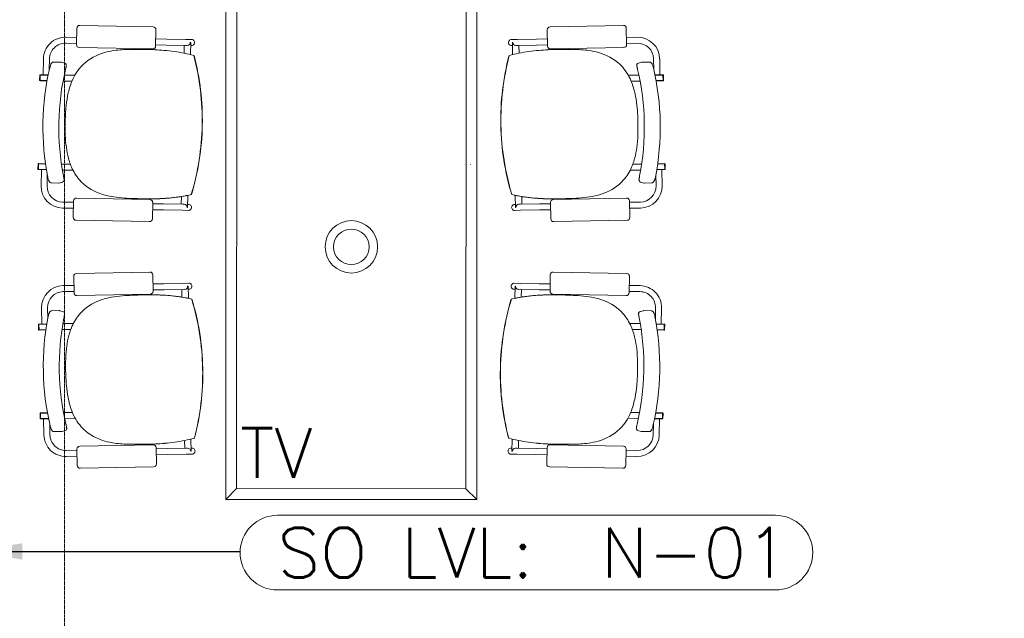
# Model space of a CAD drawing. Header units: millimetres. Extents: x 99250 to 122845, y -19292 to 18303.
# Tile 13 of 99: x 101782 to 104748, y 8036 to 9840. Entities that reach past the tile are written whole.
import ezdxf
from ezdxf.enums import TextEntityAlignment as Align

# ---------------------------------------------------------------- set-up
doc = ezdxf.new("R2010")
doc.units = ezdxf.units.MM
doc.header["$MEASUREMENT"] = 0
doc.linetypes.add('HIDDENX2', pattern=[0.75, 0.5, -0.25])
doc.layers.get('0').update_dxf_attribs({"lineweight": 5})
doc.layers.add('ELEC-SO-LVL-TAG', color=7, linetype='Continuous')
doc.layers.add('IRISH HOUSE_HYD AIRPORT_DRAINAGE LAYOUT 1$0$GREY SCALE', color=8, linetype='Continuous')
for name, color, linetype, lineweight in [('IRISH HOUSE_HYD AIRPORT_DRAINAGE LAYOUT 1$0$GREYSCALE', 8, 'Continuous', 0), ('M-MEP-ELFA-CABLE', 1, 'HIDDENX2', 20), ('M-MEP-ELLG-TEXT', 7, 'Continuous', 20), ('M-MEP-ELPR-EQUIP', 6, 'Continuous', 20)]:
    doc.layers.add(name, color=color, linetype=linetype, lineweight=lineweight)
doc.styles.add('Oswald Light', font='txt')
doc.styles.add('ROMANS-100', font='romans.shx')
doc.styles.get("Standard").update_dxf_attribs({"font": 'romans.shx'})
doc.dimstyles.new('MDS-50', dxfattribs={"dimtxt": 100, "dimasz": 100, "dimexe": 50, "dimexo": 50, "dimgap": 25, "dimtad": 1, "dimdec": 0, "dimtxsty": 'Oswald Light', "dimcen": 0, "dimdle": 1.5875, "dimazin": 0, "dimtfac": 1, "dimtdec": 0, "dimtix": 1, "dimtmove": 0, "dimatfit": 0, "dimfxl": 0, "dimfrac": 2, "dimtolj": 1, "dimarcsym": 0})

# ---------------------------------------------------------------- blocks, each defined once
blk = doc.blocks.new('IRISH HOUSE_HYD AIRPORT_DRAINAGE LAYOUT 1$0$FLOOR PLAN')
at = {"layer": 'IRISH HOUSE_HYD AIRPORT_DRAINAGE LAYOUT 1$0$GREYSCALE', "color": 8, "lineweight": 0, "ltscale": 3}
for p, q in [((2402.4, 8394.3), (2402.4, 9916.9)), ((3159.3, 9916.9), (3159.3, 8394.3)), ((2434.5, 8427.7), (2435.9, 9884.8)), ((3127.2, 9883.5), (3125.9, 8426.4)), ((3125.9, 8426.4), (2434.5, 8427.7)), ((3159.3, 8394.3), (2402.4, 8394.3))]:
    blk.add_line(p, q, dxfattribs=at)
at = {"layer": 'IRISH HOUSE_HYD AIRPORT_DRAINAGE LAYOUT 1$0$GREYSCALE', "color": 8, "lineweight": 0}
for p, q in [((2183.7, 9818.5), (1962.7, 9822.7)), ((3379.4, 9818.5), (3600.5, 9822.7)), ((1954, 9814.3), (1953, 9764.7)), ((2191.2, 9760.2), (2192.1, 9809.8)), ((3371.9, 9760.2), (3371, 9809.8)), ((3609.2, 9814.3), (3610.1, 9764.7)), ((1920.5, 9769.1), (1953.1, 9768.5)), ((1920.8, 9787.3), (1953.4, 9786.7)), ((2191.2, 9764.1), (2224.4, 9763.4)), ((2191.6, 9782.2), (2224.7, 9781.6)), ((2281.5, 9762.4), (2224.4, 9763.4)), ((2281.8, 9780.5), (2224.7, 9781.6)), ((2277.4, 9762.4), (2277, 9739.2)), ((2281.5, 9762.4), (2286.4, 9762.3)), ((2281.8, 9780.5), (2299.8, 9780.2)), ((2295.7, 9771.2), (2295.7, 9771.2)), ((2297.1, 9771.1), (2295.7, 9771.2)), ((2297.1, 9771), (2296.4, 9734.8)), ((2297, 9762.1), (2299.5, 9762)), ((2297.1, 9771), (2297.1, 9771)), ((3281.3, 9780.5), (3263.3, 9780.2)), ((3266.2, 9762.1), (3263.6, 9762)), ((3266, 9771.1), (3267.4, 9771.2)), ((3266, 9771), (3266.7, 9734.8)), ((3266, 9771), (3266, 9771)), ((3267.4, 9771.2), (3267.4, 9771.2)), ((3281.6, 9762.4), (3276.7, 9762.3)), ((3281.3, 9780.5), (3338.4, 9781.6)), ((3281.6, 9762.4), (3338.7, 9763.4)), ((3285.7, 9762.4), (3286.1, 9739.2)), ((3371.5, 9782.2), (3338.4, 9781.6)), ((3371.9, 9764.1), (3338.7, 9763.4)), ((3642.3, 9787.3), (3609.7, 9786.7)), ((3642.6, 9769.1), (3610, 9768.5)), ((1961.4, 9756), (2182.5, 9751.8)), ((2306.7, 9731.9), (2306.7, 9731.9)), ((2307.1, 9731.9), (2307.1, 9731.9)), ((3256, 9731.9), (3256, 9731.9)), ((3256.4, 9731.9), (3256.4, 9731.9)), ((3601.7, 9756), (3380.6, 9751.8)), ((1852.5, 9674), (1853.4, 9722.3)), ((1870.9, 9688.9), (1871.5, 9721.9)), ((1906.2, 9712), (1884.2, 9712.4)), ((1906.2, 9712), (1906.2, 9712)), ((1907.9, 9711.7), (1917.5, 9709.1)), ((3655.2, 9711.7), (3645.6, 9709.1)), ((3656.9, 9712), (3678.9, 9712.4)), ((3656.9, 9712), (3656.9, 9712)), ((3692.2, 9688.9), (3691.6, 9721.9)), ((3710.6, 9674), (3709.7, 9722.3)), ((1842.1, 9673), (1841.8, 9657.3)), ((1843.3, 9673), (1843, 9657.3)), ((1867.6, 9673.8), (1843.3, 9674.2)), ((1843.6, 9673), (1843.3, 9657.2)), ((1867.4, 9672.6), (1843.3, 9673)), ((1843.6, 9673), (1867.4, 9672.6)), ((1916, 9672.8), (1947.7, 9672.3)), ((1919.8, 9689.7), (1919.8, 9689.7)), ((3647.1, 9672.8), (3615.4, 9672.3)), ((3643.4, 9689.7), (3643.4, 9689.7)), ((3695.5, 9673.8), (3719.8, 9674.2)), ((3719.5, 9673), (3695.7, 9672.6)), ((3695.7, 9672.6), (3719.8, 9673)), ((3719.5, 9673), (3719.8, 9657.2)), ((3719.8, 9673), (3720.1, 9657.3)), ((3721, 9673), (3721.3, 9657.3)), ((1843, 9657.2), (1843.3, 9657.2)), ((1843, 9656.1), (1864.2, 9655.7)), ((1843.3, 9657.2), (1864.4, 9656.8)), ((1939.1, 9654.3), (1912.4, 9654.8)), ((3624, 9654.3), (3650.7, 9654.8)), ((3719.8, 9657.2), (3698.7, 9656.8)), ((3720.1, 9656.1), (3699, 9655.7)), ((3720.1, 9657.2), (3719.8, 9657.2)), ((2331.6, 9522), (2331.5, 9522)), ((2331.5, 9522), (2331.6, 9522)), ((2331.5, 9522), (2331.5, 9522)), ((2331.6, 9522), (2332, 9522)), ((2331.6, 9522), (2332, 9522)), ((2331.6, 9522), (2331.6, 9522)), ((2332, 9522), (2332, 9522)), ((3231.5, 9522), (3231.1, 9522)), ((3231.1, 9522), (3231.1, 9522)), ((3231.5, 9522), (3231.1, 9522)), ((3231.5, 9522), (3231.6, 9522)), ((3231.6, 9522), (3231.5, 9522)), ((3231.5, 9522), (3231.5, 9522)), ((3231.6, 9522), (3231.6, 9522)), ((1837.1, 9405.2), (1836.8, 9389.5)), ((1838.3, 9405.2), (1838, 9389.4)), ((1859.4, 9406), (1838.3, 9406.4)), ((1838.6, 9405.2), (1838.3, 9389.4)), ((1859.6, 9404.8), (1838.3, 9405.2)), ((1838.6, 9405.2), (1859.6, 9404.8)), ((1907.7, 9405.1), (1934.3, 9404.6)), ((3121.4, 9403.4), (3121.7, 9403.4)), ((3139.2, 9403.8), (3139.6, 9403.8)), ((3655.4, 9405.1), (3628.8, 9404.6)), ((3724.5, 9405.2), (3703.5, 9404.8)), ((3703.5, 9404.8), (3724.8, 9405.2)), ((3703.7, 9406), (3724.8, 9406.4)), ((3724.5, 9405.2), (3724.8, 9389.4)), ((3724.8, 9405.2), (3725.1, 9389.4)), ((3726, 9405.2), (3726.3, 9389.5)), ((1838, 9389.4), (1838.3, 9389.4)), ((1838, 9388.2), (1862.2, 9387.8)), ((1838.3, 9389.4), (1862, 9389)), ((1847.1, 9388.1), (1846.2, 9339.8)), ((1942.3, 9386.3), (1910.6, 9386.9)), ((3620.8, 9386.3), (3652.5, 9386.9)), ((3725.1, 9388.2), (3700.9, 9387.8)), ((3724.8, 9389.4), (3701.1, 9389)), ((3716, 9388.1), (3716.9, 9339.8)), ((3725.1, 9389.4), (3724.8, 9389.4)), ((1865, 9372.1), (1864.4, 9339.5)), ((1866.2, 9365.8), (1866.2, 9365.8)), ((1877.4, 9348.1), (1899.4, 9347.7)), ((1910.8, 9350.2), (1901.1, 9347.9)), ((1901.1, 9347.9), (1901.1, 9347.9)), ((3652.3, 9350.2), (3662, 9347.9)), ((3662, 9347.9), (3662, 9347.9)), ((3685.7, 9348.1), (3663.7, 9347.7)), ((3696.9, 9365.8), (3696.9, 9365.8)), ((3698.1, 9372.1), (3698.8, 9339.5)), ((1911.5, 9290.5), (1944.1, 9289.9)), ((1944.2, 9294), (1943.3, 9244.4)), ((2174, 9298.2), (1952.9, 9302.4)), ((2181.4, 9239.9), (2182.4, 9289.5)), ((2182.3, 9285.4), (2215.4, 9284.8)), ((2272.5, 9283.7), (2215.4, 9284.8)), ((2268.9, 9307.1), (2268.5, 9283.8)), ((2288.5, 9310.8), (2287.8, 9274.5)), ((3274.6, 9310.8), (3275.3, 9274.5)), ((3290.6, 9283.7), (3347.7, 9284.8)), ((3294.2, 9307.1), (3294.7, 9283.8)), ((3380.8, 9285.4), (3347.7, 9284.8)), ((3381.7, 9239.9), (3380.8, 9289.5)), ((3389.1, 9298.2), (3610.2, 9302.4)), ((3618.9, 9294), (3619.8, 9244.4)), ((3651.6, 9290.5), (3619, 9289.9)), ((1911.2, 9272.4), (1943.8, 9271.8)), ((2181.9, 9267.3), (2215.1, 9266.7)), ((2272.2, 9265.6), (2215.1, 9266.7)), ((2272.2, 9265.6), (2290.2, 9265.3)), ((2272.5, 9283.7), (2277.5, 9283.7)), ((2284.6, 9280), (2284.6, 9280)), ((2286.4, 9274.4), (2287.8, 9274.4)), ((2287.8, 9274.4), (2287.8, 9274.4)), ((2288, 9283.5), (2290.5, 9283.4)), ((3275.1, 9283.5), (3272.6, 9283.4)), ((3290.9, 9265.6), (3273, 9265.3)), ((3275.3, 9274.4), (3275.3, 9274.4)), ((3276.7, 9274.4), (3275.3, 9274.4)), ((3278.6, 9280), (3278.6, 9280)), ((3290.6, 9283.7), (3285.7, 9283.7)), ((3290.9, 9265.6), (3348, 9266.7)), ((3381.2, 9267.3), (3348, 9266.7)), ((3651.9, 9272.4), (3619.3, 9271.8)), ((1951.7, 9235.7), (2172.7, 9231.6)), ((3611.5, 9235.7), (3390.4, 9231.6)), ((1953, 9075.5), (2174.1, 9079.7)), ((3610.1, 9075.5), (3389, 9079.7)), ((1945.6, 9017.2), (1944.6, 9066.8)), ((2182.8, 9071.3), (2183.7, 9021.7)), ((3380.3, 9071.3), (3379.4, 9021.7)), ((3617.5, 9017.2), (3618.5, 9066.8)), ((1912.6, 9038.9), (1945.2, 9039.5)), ((1912.9, 9020.7), (1945.5, 9021.3)), ((2183.3, 9043.9), (2216.4, 9044.6)), ((2183.6, 9025.8), (2216.8, 9026.4)), ((2273.6, 9045.6), (2216.4, 9044.6)), ((2273.9, 9027.5), (2216.8, 9026.4)), ((2270.3, 9004.2), (2269.8, 9027.4)), ((2273.6, 9045.6), (2291.5, 9046)), ((2273.9, 9027.5), (2278.8, 9027.6)), ((2285.9, 9031.2), (2285.9, 9031.2)), ((2287.8, 9036.8), (2289.2, 9036.8)), ((2289.2, 9036.8), (2289.2, 9036.8)), ((2289.9, 9000.5), (2289.2, 9036.7)), ((2289.4, 9027.8), (2291.9, 9027.8)), ((3273.8, 9027.8), (3271.3, 9027.8)), ((3289.6, 9045.6), (3271.6, 9046)), ((3273.2, 9000.5), (3273.9, 9036.7)), ((3273.9, 9036.8), (3273.9, 9036.8)), ((3275.3, 9036.8), (3273.9, 9036.8)), ((3277.2, 9031.2), (3277.2, 9031.2)), ((3289.2, 9027.5), (3284.3, 9027.6)), ((3289.2, 9027.5), (3346.3, 9026.4)), ((3289.6, 9045.6), (3346.7, 9044.6)), ((3292.9, 9004.2), (3293.3, 9027.4)), ((3379.5, 9025.8), (3346.3, 9026.4)), ((3379.8, 9043.9), (3346.7, 9044.6)), ((3650.2, 9020.7), (3617.6, 9021.3)), ((3650.5, 9038.9), (3618, 9039.5)), ((2175.3, 9013), (1954.3, 9008.8)), ((3387.8, 9013), (3608.8, 9008.8)), ((1848.5, 8923.1), (1847.6, 8971.4)), ((1866.3, 8939.1), (1865.7, 8971.7)), ((1878.8, 8963.1), (1900.8, 8963.5)), ((1902.4, 8963.3), (1902.4, 8963.3)), ((1912.2, 8961), (1902.4, 8963.3)), ((3651, 8961), (3660.7, 8963.3)), ((3660.7, 8963.3), (3660.7, 8963.3)), ((3684.3, 8963.1), (3662.3, 8963.5)), ((3696.8, 8939.1), (3697.4, 8971.7)), ((3714.6, 8923.1), (3715.5, 8971.4)), ((1867.5, 8945.4), (1867.5, 8945.4)), ((3695.6, 8945.4), (3695.6, 8945.4)), ((1838.5, 8906), (1838.2, 8921.7)), ((1839.4, 8923), (1863.6, 8923.4)), ((1839.7, 8906), (1839.4, 8921.8)), ((1839.4, 8921.8), (1839.7, 8921.8)), ((1839.7, 8921.8), (1863.4, 8922.2)), ((1840, 8906), (1839.7, 8921.8)), ((1860.9, 8906.4), (1839.7, 8906)), ((1860.8, 8905.2), (1839.7, 8904.8)), ((1840, 8906), (1860.9, 8906.4)), ((1909.1, 8906.1), (1935.7, 8906.6)), ((1943.7, 8924.9), (1911.9, 8924.3)), ((3619.4, 8924.9), (3651.2, 8924.3)), ((3654.1, 8906.1), (3627.4, 8906.6)), ((3723.8, 8923), (3699.5, 8923.4)), ((3723.4, 8921.8), (3699.7, 8922.2)), ((3723.1, 8906), (3702.2, 8906.4)), ((3702.2, 8906.4), (3723.4, 8906)), ((3702.3, 8905.2), (3723.4, 8904.8)), ((3723.1, 8906), (3723.4, 8921.8)), ((3723.7, 8921.8), (3723.4, 8921.8)), ((3723.5, 8906), (3723.8, 8921.8)), ((3724.6, 8906), (3724.9, 8921.7)), ((2332.9, 8789.2), (2332.8, 8789.2)), ((2332.8, 8789.2), (2332.9, 8789.2)), ((2332.8, 8789.2), (2332.8, 8789.2)), ((2332.9, 8789.2), (2333.4, 8789.2)), ((2332.9, 8789.2), (2333.4, 8789.2)), ((2332.9, 8789.2), (2332.9, 8789.2)), ((2333.4, 8789.2), (2333.4, 8789.2)), ((3230.2, 8789.2), (3229.7, 8789.2)), ((3229.7, 8789.2), (3229.7, 8789.2)), ((3230.2, 8789.2), (3229.7, 8789.2)), ((3230.2, 8789.2), (3230.3, 8789.2)), ((3230.3, 8789.2), (3230.2, 8789.2)), ((3230.2, 8789.2), (3230.2, 8789.2)), ((3230.3, 8789.2), (3230.3, 8789.2)), ((1843.5, 8638.2), (1843.2, 8653.9)), ((1844.4, 8655.2), (1865.5, 8655.6)), ((1844.7, 8638.2), (1844.4, 8654)), ((1844.4, 8654), (1844.7, 8654)), ((1844.7, 8654), (1865.7, 8654.4)), ((1845, 8638.2), (1844.7, 8654)), ((1868.8, 8638.6), (1844.7, 8638.2)), ((1869, 8637.5), (1844.7, 8637)), ((1845, 8638.2), (1868.8, 8638.6)), ((1853.8, 8637.2), (1854.7, 8588.9)), ((1940.4, 8657), (1913.8, 8656.5)), ((1917.4, 8638.4), (1949.1, 8639)), ((3645.7, 8638.4), (3614, 8639)), ((3622.7, 8657), (3649.3, 8656.5)), ((3694.1, 8637.5), (3718.4, 8637)), ((3718.1, 8638.2), (3694.3, 8638.6)), ((3694.3, 8638.6), (3718.4, 8638.2)), ((3718.4, 8654), (3697.4, 8654.4)), ((3718.7, 8655.2), (3697.6, 8655.6)), ((3709.3, 8637.2), (3708.4, 8588.9)), ((3718.1, 8638.2), (3718.4, 8654)), ((3718.4, 8638.2), (3718.7, 8654)), ((3718.7, 8654), (3718.4, 8654)), ((3719.6, 8638.2), (3719.9, 8653.9)), ((1872.3, 8622.3), (1872.9, 8589.3)), ((1909.3, 8599.5), (1918.9, 8602.2)), ((1921.1, 8621.5), (1921.1, 8621.5)), ((3642, 8621.5), (3642, 8621.5)), ((3653.9, 8599.5), (3644.2, 8602.2)), ((3690.8, 8622.3), (3690.2, 8589.3)), ((1907.6, 8599.2), (1885.6, 8598.8)), ((1907.6, 8599.2), (1907.6, 8599.2)), ((2278.8, 8548.8), (2278.4, 8572)), ((2298.5, 8540.2), (2297.8, 8576.4)), ((2308, 8579.3), (2308, 8579.3)), ((2308.5, 8579.3), (2308.5, 8579.3)), ((3254.7, 8579.3), (3254.7, 8579.3)), ((3255.1, 8579.3), (3255.1, 8579.3)), ((3264.6, 8540.2), (3265.3, 8576.4)), ((3284.3, 8548.8), (3284.8, 8572)), ((3655.5, 8599.2), (3655.5, 8599.2)), ((3655.5, 8599.2), (3677.5, 8598.8)), ((1921.9, 8542.1), (1954.5, 8542.7)), ((1955.3, 8496.9), (1954.4, 8546.5)), ((1962.8, 8555.2), (2183.8, 8559.4)), ((2192.5, 8551), (2193.5, 8501.4)), ((2192.6, 8547.2), (2225.7, 8547.8)), ((2282.9, 8548.9), (2225.7, 8547.8)), ((2282.9, 8548.9), (2287.8, 8549)), ((2298.3, 8549.1), (2300.8, 8549.2)), ((3264.8, 8549.1), (3262.3, 8549.2)), ((3280.2, 8548.9), (3275.3, 8549)), ((3280.2, 8548.9), (3337.4, 8547.8)), ((3370.5, 8547.2), (3337.4, 8547.8)), ((3370.6, 8551), (3369.6, 8501.4)), ((3600.3, 8555.2), (3379.3, 8559.4)), ((3607.8, 8496.9), (3608.7, 8546.5)), ((3641.2, 8542.1), (3608.6, 8542.7)), ((1922.2, 8523.9), (1954.8, 8524.6)), ((2193, 8529), (2226.1, 8529.6)), ((2283.2, 8530.7), (2226.1, 8529.6)), ((2283.2, 8530.7), (2301.2, 8531)), ((2298.5, 8540.1), (2297.1, 8540)), ((2297.1, 8540), (2297.1, 8540)), ((2298.5, 8540.2), (2298.5, 8540.2)), ((3279.9, 8530.7), (3261.9, 8531)), ((3264.6, 8540.2), (3264.6, 8540.2)), ((3264.6, 8540.1), (3266, 8540)), ((3266, 8540), (3266, 8540)), ((3279.9, 8530.7), (3337, 8529.6)), ((3370.2, 8529), (3337, 8529.6)), ((3640.9, 8523.9), (3608.3, 8524.6)), ((2185.1, 8492.7), (1964, 8488.6)), ((3378, 8492.7), (3599.1, 8488.6)), ((2402.4, 8394.3), (2434.5, 8427.7)), ((3159.3, 8394.3), (3125.9, 8426.4))]:
    blk.add_line(p, q, dxfattribs=at)
for radius in [78.9, 53.5]:
    blk.add_circle((2780.9, 9155.6), radius, dxfattribs=at)
for centre, radius, start, end in [((1919.6, 9721), 66.2, 88.9265, 178.9265), ((1919.6, 9721), 48.1, 88.9265, 178.9265), ((2286.4, 9771.5), 9.3, 320.9874, 357.9711), ((2287.6, 9771.2), 9.56, 358.9475, 359.7303), ((3275.5, 9771.2), 9.56, 180.2697, 181.0525), ((3276.7, 9771.5), 9.3, 182.0289, 219.0126), ((3643.5, 9721), 66.2, 1.0735, 91.0735), ((3643.5, 9721), 48.1, 1.0735, 91.0735), ((2076.7, 9595), 151.1, 108.1843, 137.222), ((2091.1, 9552.8), 195.7, 99.2671, 108.338), ((2105.4, 9469.5), 280.2, 94.3147, 99.3977), ((2118.2, 9312.9), 437.4, 91.6736, 94.4417), ((2131, 8912.5), 837.9, 90.1534, 91.7475), ((2135.4, 8120.4), 1630, 89.0925, 90.2359), ((2148.1, 8910.1), 840.3, 85.3044, 89.1073), ((2174.3, 9226.1), 523.2, 78.6185, 85.3302), ((2191.2, 9318.7), 429, 74.3859, 78.3839), ((1556.3, 9536.6), 775.4, 358.9261, 14.5947), ((1557.2, 9536.5), 774.9, 358.9265, 14.6045), ((4005.9, 9536.5), 774.9, 165.3955, 181.0735), ((4006.8, 9536.6), 775.4, 165.4053, 181.0739), ((3371.9, 9318.7), 429, 101.6161, 105.6141), ((3388.8, 9226.1), 523.2, 94.6698, 101.3815), ((3415, 8910.1), 840.3, 90.8927, 94.6956), ((3427.7, 8120.4), 1630, 89.7641, 90.9075), ((3432.2, 8912.5), 837.9, 88.2525, 89.8466), ((3444.9, 9312.9), 437.4, 85.5583, 88.3264), ((3457.7, 9469.5), 280.2, 80.6023, 85.6853), ((3472, 9552.8), 195.7, 71.662, 80.7329), ((3486.4, 9595), 151.1, 42.778, 71.8157), ((1930.8, 9681.5), 60, 160.729, 166.8631), ((1915.7, 9686.8), 44, 155.9491, 160.6912), ((1902.8, 9692.5), 29.9, 152.0682, 155.8404), ((1892.1, 9698.3), 17.8, 142.723, 152.4252), ((1886.1, 9702.8), 10.2, 128.9502, 142.5963), ((1884.3, 9705), 7.45, 105.0289, 128.8658), ((1884.1, 9705.5), 6.85, 89.0641, 104.6131), ((1906.1, 9705.3), 6.68, 74.5299, 88.8862), ((1915.8, 9703.1), 6.23, 16.0111, 74.3109), ((1875.5, 9706.8), 46.9, 349.6217, 351.6847), ((1914.6, 9702.7), 7.53, 359.9191, 16.0863), ((1896.7, 9703.8), 25.5, 351.5581, 354.8684), ((1909.9, 9702.6), 12.2, 354.8025, 0.4001), ((3648.5, 9702.7), 7.53, 163.9137, 180.0809), ((3653.2, 9702.6), 12.2, 179.5999, 185.1975), ((3666.4, 9703.8), 25.5, 185.1316, 188.4419), ((3687.6, 9706.8), 46.9, 188.3153, 190.3783), ((3647.3, 9703.1), 6.23, 105.6891, 163.9889), ((3657, 9705.3), 6.68, 91.1138, 105.4701), ((3679, 9705.5), 6.85, 75.3869, 90.9359), ((3678.8, 9705), 7.45, 51.1342, 74.9711), ((3677, 9702.8), 10.2, 37.4037, 51.0498), ((3671, 9698.3), 17.8, 27.5748, 37.277), ((3660.3, 9692.5), 29.9, 24.1596, 27.9318), ((3647.4, 9686.8), 44, 19.3088, 24.0509), ((3632.3, 9681.5), 60, 13.1369, 19.271), ((1843.3, 9673), 1.21, 88.9265, 178.9265), ((2636.6, 9516.1), 784.9, 166.812, 191.041), ((2663.6, 9515.6), 764, 166.8281, 191.0249), ((1627.3, 9758.2), 300.4, 346.8112, 347.4321), ((1725.8, 9736.3), 199.5, 347.412, 348.2764), ((1816.3, 9717.6), 107.1, 348.2346, 349.6353), ((2080, 9597.2), 152, 138.6539, 159.8734), ((3483.2, 9597.2), 152, 20.1266, 41.3461), ((3746.8, 9717.6), 107.1, 190.3647, 191.7654), ((3837.3, 9736.3), 199.5, 191.7236, 192.588), ((3935.8, 9758.2), 300.4, 192.5679, 193.1888), ((2899.5, 9515.6), 764, 348.9751, 13.1719), ((2926.6, 9516.1), 784.9, 348.959, 13.188), ((3719.8, 9673), 1.21, 1.0735, 91.0735), ((1843, 9657.3), 1.21, 178.9265, 268.9265), ((2161.5, 9565.8), 239.4, 159.5209, 169.3537), ((3401.6, 9565.8), 239.4, 10.6463, 20.4791), ((3720.1, 9657.3), 1.21, 271.0735, 1.0735), ((2290, 9541), 370.3, 169.269, 174.9366), ((3273.1, 9541), 370.3, 5.0634, 10.731), ((2542.5, 9519.9), 623.7, 175.0477, 179.0922), ((3020.6, 9519.9), 623.7, 0.9078, 4.9523), ((2571.2, 9515.9), 652.5, 178.7823, 181.1843), ((1556.2, 9536.6), 775.4, 343.2584, 358.9268), ((1556.3, 9536.6), 775.4, 343.2584, 358.9268), ((1557.2, 9536.5), 774.9, 343.2485, 358.9266), ((4005.9, 9536.5), 774.9, 181.0734, 196.7515), ((4006.8, 9536.6), 775.4, 181.0732, 196.7416), ((4006.9, 9536.6), 775.4, 181.0732, 196.7416), ((2991.9, 9515.9), 652.5, 358.8157, 1.2177), ((2347.9, 9509.4), 429.2, 180.936, 186.2036), ((3215.2, 9509.4), 429.2, 353.7964, 359.064), ((2205.8, 9493.6), 286.1, 186.1307, 192.6925), ((3357.3, 9493.6), 286.1, 347.3075, 353.8693), ((1838.3, 9405.2), 1.21, 88.9265, 178.9265), ((2120.2, 9473.6), 198.3, 192.4771, 203.1261), ((3442.9, 9473.6), 198.3, 336.8739, 347.5229), ((3724.8, 9405.2), 1.21, 1.0735, 91.0735), ((1838, 9389.5), 1.21, 178.9265, 268.9265), ((2068.5, 9450.8), 141.7, 202.8722, 221.2734), ((3494.7, 9450.8), 141.7, 318.7266, 337.1278), ((3725.1, 9389.5), 1.21, 271.0735, 1.0735), ((1924.6, 9377.1), 59.5, 190.9626, 197.1543), ((1908.5, 9372.1), 42.7, 197.0808, 201.9625), ((1895.7, 9366.9), 28.8, 201.984, 205.9273), ((1888.4, 9363.3), 20.7, 205.816, 210.8836), ((1881.8, 9359.3), 13, 210.7123, 219.8212), ((1878.6, 9356.6), 8.76, 219.5197, 236.0357), ((1877.6, 9355.1), 6.97, 235.9805, 268.6378), ((1899.5, 9354.4), 6.68, 268.9603, 283.3271), ((1909.3, 9356.3), 6.28, 283.7183, 350.7242), ((1635.3, 9315.1), 283.8, 10.081, 11.0511), ((1769.4, 9339), 147.5, 8.9675, 10.0698), ((1846.8, 9351.1), 69.2, 7.0459, 9.0332), ((1881.8, 9355.5), 33.9, 4.3976, 6.9727), ((1906.9, 9356.8), 8.76, 349.9847, 358.9295), ((1899.7, 9356.9), 16, 359.1984, 4.2965), ((2074.8, 9459.9), 152.6, 222.2672, 249.5736), ((3488.3, 9459.9), 152.6, 290.4264, 317.7328), ((3681.3, 9355.5), 33.9, 173.0273, 175.6024), ((3663.4, 9356.9), 16, 175.7035, 180.8016), ((3656.2, 9356.8), 8.76, 181.0705, 190.0153), ((3653.8, 9356.3), 6.28, 189.2758, 256.2817), ((3716.3, 9351.1), 69.2, 170.9668, 172.9541), ((3793.7, 9339), 147.5, 169.9302, 171.0325), ((3927.9, 9315.1), 283.8, 168.9489, 169.919), ((3663.6, 9354.4), 6.68, 256.6729, 271.0397), ((3685.5, 9355.1), 6.97, 271.3622, 304.0195), ((3684.5, 9356.6), 8.76, 303.9643, 320.4803), ((3681.3, 9359.3), 13, 320.1788, 329.2877), ((3674.7, 9363.3), 20.7, 329.1164, 334.184), ((3667.4, 9366.9), 28.8, 334.0727, 338.016), ((3654.6, 9372.1), 42.7, 338.0375, 342.9192), ((3638.5, 9377.1), 59.5, 342.8457, 349.0374), ((1912.4, 9338.6), 66.2, 178.9265, 268.9265), ((1912.4, 9338.6), 48.1, 178.9265, 268.9265), ((2092.5, 9508.3), 204, 249.666, 260.0159), ((3470.6, 9508.3), 204, 279.9841, 290.334), ((3650.7, 9338.6), 48.1, 271.0735, 1.0735), ((3650.7, 9338.6), 66.2, 271.0735, 1.0735), ((2116.2, 9642.7), 340.6, 260.0021, 265.5244), ((2150.3, 10066.7), 765.9, 265.4613, 267.7503), ((2181.4, 10723.1), 1423, 267.534, 268.8437), ((2182.1, 10719.1), 1419.1, 267.8615, 268.3462), ((2172.6, 10316), 1015.8, 268.2255, 270.1482), ((2171.3, 10194.2), 894, 268.8101, 271.1738), ((2171.4, 10138.4), 838.3, 268.8013, 272.2228), ((2173.6, 10064.9), 764.7, 270.1211, 272.516), ((2178.5, 9917.8), 617.6, 271.0297, 275.508), ((2180.9, 9886.6), 586.2, 272.2489, 275.5185), ((2181.4, 9890), 589.7, 272.5018, 275.0017), ((2195.1, 9751.1), 450.1, 274.8032, 283.3746), ((2195.8, 9745.7), 444.6, 275.3588, 283.4013), ((2195.6, 9746.3), 445.2, 275.4343, 283.3944), ((3368, 9751.1), 450.1, 256.6254, 265.1968), ((3367.3, 9745.7), 444.6, 256.5987, 264.6412), ((3367.5, 9746.3), 445.2, 256.6056, 264.5657), ((3384.6, 9917.8), 617.6, 264.492, 268.9703), ((3382.2, 9886.6), 586.2, 264.4815, 267.7511), ((3381.7, 9890), 589.7, 264.9983, 267.4982), ((3389.5, 10064.9), 764.7, 267.484, 269.8789), ((3391.7, 10138.4), 838.3, 267.7772, 271.1987), ((3391.8, 10194.2), 894, 268.8262, 271.1899), ((3390.5, 10316), 1015.8, 269.8518, 271.7745), ((3381.7, 10723.1), 1423, 271.1563, 272.466), ((3381, 10719.1), 1419.1, 271.6538, 272.1385), ((3412.8, 10066.7), 765.9, 272.2497, 274.5387), ((3446.9, 9642.7), 340.6, 274.4756, 279.9979), ((2277.1, 9274.4), 9.32, 359.9132, 36.8343), ((2278.7, 9274.7), 9.08, 358.1019, 358.9263), ((3284.4, 9274.7), 9.08, 181.0737, 181.8981), ((3286, 9274.4), 9.32, 143.1657, 180.0868), ((1913.8, 8972.6), 66.2, 91.0735, 181.0735), ((1913.8, 8972.6), 48.1, 91.0735, 181.0735), ((2278.5, 9036.8), 9.32, 323.1657, 0.0868), ((2280.1, 9036.5), 9.08, 1.0737, 1.8981), ((3283, 9036.5), 9.08, 178.1019, 178.9263), ((3284.6, 9036.8), 9.32, 179.9132, 216.8343), ((3649.3, 8972.6), 48.1, 358.9265, 88.9265), ((3649.3, 8972.6), 66.2, 358.9265, 88.9265), ((2076.2, 8851.3), 152.6, 110.4264, 137.7328), ((2093.9, 8803), 204, 99.9841, 110.334), ((2117.6, 8668.5), 340.6, 94.4756, 99.9979), ((2151.6, 8244.5), 765.9, 92.2497, 94.5387), ((2182.8, 7588.1), 1423, 91.1563, 92.466), ((2183.4, 7592.1), 1419.1, 91.6538, 92.1385), ((2173.9, 7995.3), 1015.8, 89.8518, 91.7745), ((2172.7, 8117), 894, 88.8262, 91.1899), ((2172.8, 8172.8), 838.3, 87.7772, 91.1987), ((2174.9, 8246.4), 764.7, 87.484, 89.8789), ((2179.9, 8393.4), 617.6, 84.492, 88.9703), ((2182.3, 8424.7), 586.2, 84.4815, 87.7511), ((2182.8, 8421.2), 589.7, 84.9983, 87.4982), ((2196.5, 8560.2), 450.1, 76.6254, 85.1968), ((2197.2, 8565.5), 444.6, 76.5987, 84.6412), ((2197, 8565), 445.2, 76.6056, 84.5657), ((1557.6, 8774.7), 775.4, 1.0732, 16.7416), ((1557.7, 8774.7), 775.4, 1.0732, 16.7416), ((1558.6, 8774.7), 774.9, 1.0734, 16.7515), ((4004.5, 8774.7), 774.9, 163.2485, 178.9266), ((4005.4, 8774.7), 775.4, 163.2584, 178.9268), ((4005.5, 8774.7), 775.4, 163.2584, 178.9268), ((3366.6, 8560.2), 450.1, 94.8032, 103.3746), ((3366, 8565.5), 444.6, 95.3588, 103.4013), ((3366.1, 8565), 445.2, 95.4343, 103.3944), ((3383.2, 8393.4), 617.6, 91.0297, 95.508), ((3380.8, 8424.7), 586.2, 92.2489, 95.5185), ((3380.3, 8421.2), 589.7, 92.5018, 95.0017), ((3388.2, 8246.4), 764.7, 90.1211, 92.516), ((3390.3, 8172.8), 838.3, 88.8013, 92.2228), ((3390.5, 8117), 894, 88.8101, 91.1738), ((3389.2, 7995.3), 1015.8, 88.2255, 90.1482), ((3380.3, 7588.1), 1423, 87.534, 88.8437), ((3379.7, 7592.1), 1419.1, 87.8615, 88.3462), ((3411.5, 8244.5), 765.9, 85.4613, 87.7503), ((3445.5, 8668.5), 340.6, 80.0021, 85.5244), ((3469.3, 8803), 204, 69.666, 80.0159), ((3486.9, 8851.3), 152.6, 42.2672, 69.5736), ((1889.7, 8947.9), 20.7, 149.1164, 154.184), ((1883.1, 8951.9), 13, 140.1788, 149.2877), ((1879.9, 8954.6), 8.76, 123.9643, 140.4803), ((1878.9, 8956.1), 6.97, 91.3622, 124.0195), ((1900.9, 8956.8), 6.68, 76.6729, 91.0397), ((1910.7, 8954.9), 6.28, 9.2758, 76.2817), ((3652.4, 8954.9), 6.28, 103.7183, 170.7242), ((3662.2, 8956.8), 6.68, 88.9603, 103.3271), ((3684.2, 8956.1), 6.97, 55.9805, 88.6378), ((3683.2, 8954.6), 8.76, 39.5197, 56.0357), ((3680, 8951.9), 13, 30.7123, 39.8212), ((3673.4, 8947.9), 20.7, 25.816, 30.8836), ((2637.9, 8795.1), 784.9, 168.959, 193.188), ((1925.9, 8934.1), 59.5, 162.8457, 169.0374), ((1909.9, 8939.1), 42.7, 158.0375, 162.9192), ((1897.1, 8944.3), 28.8, 154.0727, 158.016), ((2665, 8795.6), 764, 168.9751, 193.1719), ((1636.6, 8996.1), 283.8, 348.9489, 349.919), ((1770.8, 8972.2), 147.5, 349.9302, 351.0325), ((1848.1, 8960.1), 69.2, 350.9668, 352.9541), ((1883.2, 8955.7), 33.9, 353.0273, 355.6024), ((1908.2, 8954.4), 8.76, 1.0705, 10.0153), ((1901, 8954.3), 16, 355.7035, 0.8016), ((2069.8, 8860.4), 141.7, 138.7266, 157.1278), ((3493.3, 8860.4), 141.7, 22.8722, 41.2734), ((2898.1, 8795.6), 764, 346.8281, 11.0249), ((3654.9, 8954.4), 8.76, 169.9847, 178.9295), ((3662.1, 8954.3), 16, 179.1984, 184.2965), ((3680, 8955.7), 33.9, 184.3976, 186.9727), ((3715, 8960.1), 69.2, 187.0459, 189.0332), ((3792.3, 8972.2), 147.5, 188.9675, 190.0698), ((3926.5, 8996.1), 283.8, 190.081, 191.0511), ((2925.2, 8795.1), 784.9, 346.812, 11.041), ((3666, 8944.3), 28.8, 21.984, 25.9273), ((3653.2, 8939.1), 42.7, 17.0808, 21.9625), ((3637.2, 8934.1), 59.5, 10.9626, 17.1543), ((1839.4, 8921.8), 1.21, 91.0735, 181.0735), ((1839.7, 8906), 1.21, 181.0735, 271.0735), ((2121.6, 8837.6), 198.3, 156.8739, 167.5229), ((3441.5, 8837.6), 198.3, 12.4771, 23.1261), ((3723.4, 8906), 1.21, 268.9265, 358.9265), ((3723.7, 8921.8), 1.21, 358.9265, 88.9265), ((2207.1, 8817.6), 286.1, 167.3075, 173.8693), ((3356, 8817.6), 286.1, 6.1307, 12.6925), ((2349.3, 8801.8), 429.2, 173.7964, 179.064), ((3213.8, 8801.8), 429.2, 0.936, 6.2036), ((2572.5, 8795.3), 652.5, 178.8157, 181.2177), ((2543.9, 8791.3), 623.7, 180.9078, 184.9523), ((1557.7, 8774.7), 775.4, 345.4053, 1.0739), ((1558.6, 8774.7), 774.9, 345.3955, 1.0735), ((4004.5, 8774.7), 774.9, 178.9265, 194.6045), ((4005.4, 8774.7), 775.4, 178.9261, 194.5947), ((3019.3, 8791.3), 623.7, 355.0477, 359.0922), ((2990.6, 8795.3), 652.5, 358.7823, 1.1843), ((2291.3, 8770.2), 370.3, 185.0634, 190.731), ((3271.8, 8770.2), 370.3, 349.269, 354.9366), ((2162.9, 8745.5), 239.4, 190.6463, 200.4791), ((3400.2, 8745.5), 239.4, 339.5209, 349.3537), ((2081.3, 8714), 152, 200.1266, 221.3461), ((3481.8, 8714), 152, 318.6539, 339.8734), ((1844.4, 8653.9), 1.21, 91.0735, 181.0735), ((1844.7, 8638.2), 1.21, 181.0735, 271.0735), ((3718.4, 8638.2), 1.21, 268.9265, 358.9265), ((3718.7, 8653.9), 1.21, 358.9265, 88.9265), ((1932.2, 8629.7), 60, 193.1369, 199.271), ((1917, 8624.4), 44, 199.3088, 204.0509), ((1904.2, 8618.7), 29.9, 204.1596, 207.9318), ((1893.5, 8612.9), 17.8, 207.5748, 217.277), ((1887.4, 8608.4), 10.2, 217.4037, 231.0498), ((1917.2, 8608.1), 6.23, 285.6891, 343.9889), ((1628.6, 8553), 300.4, 12.5679, 13.1888), ((1727.2, 8574.9), 199.5, 11.7236, 12.588), ((1817.6, 8593.6), 107.1, 10.3647, 11.7654), ((1876.9, 8604.4), 46.9, 8.3153, 10.3783), ((1916, 8608.5), 7.53, 343.9137, 0.0809), ((1898.1, 8607.4), 25.5, 5.1316, 8.4419), ((1911.2, 8608.6), 12.2, 359.5999, 5.1975), ((2078.1, 8716.2), 151.1, 222.778, 251.8157), ((3485, 8716.2), 151.1, 288.1843, 317.222), ((3651.9, 8608.6), 12.2, 174.8025, 180.4001), ((3647.2, 8608.5), 7.53, 179.9191, 196.0863), ((3665.1, 8607.4), 25.5, 171.5581, 174.8684), ((3686.2, 8604.4), 46.9, 169.6217, 171.6847), ((3645.9, 8608.1), 6.23, 196.0111, 254.3109), ((3745.5, 8593.6), 107.1, 168.2346, 169.6353), ((3836, 8574.9), 199.5, 167.412, 168.2764), ((3934.5, 8553), 300.4, 166.8112, 167.4321), ((3675.7, 8608.4), 10.2, 308.9502, 322.5963), ((3669.6, 8612.9), 17.8, 322.723, 332.4252), ((3658.9, 8618.7), 29.9, 332.0682, 335.8404), ((3646.1, 8624.4), 44, 335.9491, 340.6912), ((3631, 8629.7), 60, 340.729, 346.8631), ((1921, 8590.2), 66.2, 181.0735, 271.0735), ((1921, 8590.2), 48.1, 181.0735, 271.0735), ((1885.7, 8606.2), 7.45, 231.1342, 254.9711), ((1885.5, 8605.7), 6.85, 255.3869, 270.9359), ((1907.5, 8605.9), 6.68, 271.1138, 285.4701), ((2092.5, 8758.4), 195.7, 251.662, 260.7329), ((2175.7, 9085.2), 523.2, 274.6698, 281.3815), ((2192.6, 8992.5), 429, 281.6161, 285.6141), ((3370.5, 8992.5), 429, 254.3859, 258.3839), ((3387.4, 9085.2), 523.2, 258.6185, 265.3302), ((3470.6, 8758.4), 195.7, 279.2671, 288.338), ((3642.1, 8590.2), 66.2, 268.9265, 358.9265), ((3642.1, 8590.2), 48.1, 268.9265, 358.9265), ((3655.6, 8605.9), 6.68, 254.5299, 268.8862), ((3677.6, 8605.7), 6.85, 269.0641, 284.6131), ((3677.4, 8606.2), 7.45, 285.0289, 308.8658), ((2106.8, 8841.7), 280.2, 260.6023, 265.6853), ((2119.5, 8998.3), 437.4, 265.5583, 268.3264), ((2132.3, 9398.7), 837.9, 268.2525, 269.8466), ((2136.8, 10190.8), 1630, 269.7641, 270.9075), ((2149.5, 9401.1), 840.3, 270.8927, 274.6956), ((2287.8, 8539.7), 9.3, 2.0289, 39.0126), ((3275.3, 8539.7), 9.3, 140.9874, 177.9711), ((3413.6, 9401.1), 840.3, 265.3044, 269.1073), ((3426.3, 10190.8), 1630, 269.0925, 270.2359), ((3430.8, 9398.7), 837.9, 270.1534, 271.7475), ((3443.6, 8998.3), 437.4, 271.6736, 274.4417), ((3456.4, 8841.7), 280.2, 274.3147, 279.3977), ((2288.9, 8540), 9.56, 0.2697, 1.0525), ((3274.2, 8540), 9.56, 178.9475, 179.7303)]:
    blk.add_arc(centre, radius, start, end, dxfattribs=at)
for centre, major_axis, ratio, start_param, end_param in [((1962.6, 9814.1), (-5.99, 6.22), 0.992436, -0.781602, 0.781602), ((2183.5, 9809.9), (-6.22, -5.99), 0.992436, 2.359991, 3.923195), ((1961.6, 9764.6), (-6.22, -5.99), 0.992436, -0.781602, 0.781602), ((2182.6, 9760.4), (-5.99, 6.22), 0.992436, 2.359991, 3.923195), ((2286.6, 9771.3), (0.17, 9.07), 0.999507, 3.141593, 4.052444), ((2299.6, 9771.1), (-0.17, -9.07), 0.999507, 0, 3.141593), ((1952.8, 9293.8), (5.99, -6.22), 0.992436, 2.359991, 3.923195), ((2173.7, 9289.6), (6.22, 5.99), 0.992436, -0.781602, 0.781602), ((2277.3, 9274.6), (-0.17, -9.07), 0.999507, 2.230741, 3.141593), ((2290.3, 9274.3), (-0.17, -9.07), 0.999507, 0, 3.141593), ((1951.9, 9244.3), (6.22, 5.99), 0.992436, 2.359991, 3.923195), ((2172.8, 9240.2), (5.99, -6.22), 0.992436, -0.781602, 0.781602), ((3388.9, 9071), (-5.99, 6.22), 0.992436, -0.781602, 0.781602), ((3609.9, 9066.9), (-6.22, -5.99), 0.992436, 2.359991, 3.923195), ((3271.4, 9036.9), (0.17, 9.07), 0.999507, 0, 3.141593), ((3284.5, 9036.6), (0.17, 9.07), 0.999507, 2.230741, 3.141593), ((3388, 9021.6), (-6.22, -5.99), 0.992436, -0.781602, 0.781602), ((3608.9, 9017.4), (-5.99, 6.22), 0.992436, 2.359991, 3.923195), ((3262.1, 8540.1), (0.17, 9.07), 0.999507, 0, 3.141593), ((3275.1, 8539.9), (-0.17, -9.07), 0.999507, 3.141593, 4.052444), ((3379.2, 8550.8), (5.99, -6.22), 0.992436, 2.359991, 3.923195), ((3600.1, 8546.6), (6.22, 5.99), 0.992436, -0.781602, 0.781602), ((3378.2, 8501.3), (6.22, 5.99), 0.992436, 2.359991, 3.923195), ((3599.2, 8497.2), (5.99, -6.22), 0.992436, -0.781602, 0.781602)]:
    blk.add_ellipse(centre, major_axis=major_axis, ratio=ratio, start_param=start_param, end_param=end_param, dxfattribs=at)
at = {"layer": 'IRISH HOUSE_HYD AIRPORT_DRAINAGE LAYOUT 1$0$GREYSCALE', "color": 8, "lineweight": 0, "extrusion": (0, 0, -1)}
for centre, major_axis, ratio, start_param, end_param in [((3379.6, 9809.9), (6.22, -5.99), 0.992436, 2.359991, 3.923195), ((3600.5, 9814.1), (5.99, 6.22), 0.992436, -0.781602, 0.781602), ((3263.5, 9771.1), (0.17, -9.07), 0.999507, 0, 3.141593), ((3276.5, 9771.3), (-0.17, 9.07), 0.999507, 3.141593, 4.052444), ((3380.5, 9760.4), (5.99, 6.22), 0.992436, 2.359991, 3.923195), ((3601.5, 9764.6), (6.22, -5.99), 0.992436, -0.781602, 0.781602), ((3389.4, 9289.6), (-6.22, 5.99), 0.992436, -0.781602, 0.781602), ((3610.3, 9293.8), (-5.99, -6.22), 0.992436, 2.359991, 3.923195), ((3272.8, 9274.3), (0.17, -9.07), 0.999507, 0, 3.141593), ((3285.8, 9274.6), (0.17, -9.07), 0.999507, 2.230741, 3.141593), ((3390.3, 9240.2), (-5.99, -6.22), 0.992436, -0.781602, 0.781602), ((3611.2, 9244.3), (-6.22, 5.99), 0.992436, 2.359991, 3.923195), ((2174.2, 9071), (5.99, 6.22), 0.992436, -0.781602, 0.781602), ((1953.3, 9066.9), (6.22, -5.99), 0.992436, 2.359991, 3.923195), ((1954.2, 9017.4), (5.99, 6.22), 0.992436, 2.359991, 3.923195), ((2175.1, 9021.6), (6.22, -5.99), 0.992436, -0.781602, 0.781602), ((2278.7, 9036.6), (-0.17, 9.07), 0.999507, 2.230741, 3.141593), ((2291.7, 9036.9), (-0.17, 9.07), 0.999507, 0, 3.141593), ((1963, 8546.6), (-6.22, 5.99), 0.992436, -0.781602, 0.781602), ((2183.9, 8550.8), (-5.99, -6.22), 0.992436, 2.359991, 3.923195), ((2288, 8539.9), (0.17, -9.07), 0.999507, 3.141593, 4.052444), ((2301, 8540.1), (-0.17, 9.07), 0.999507, 0, 3.141593), ((1963.9, 8497.2), (-5.99, -6.22), 0.992436, -0.781602, 0.781602), ((2184.9, 8501.3), (-6.22, 5.99), 0.992436, 2.359991, 3.923195)]:
    blk.add_ellipse(centre, major_axis=major_axis, ratio=ratio, start_param=start_param, end_param=end_param, dxfattribs=at)
blk = doc.blocks.new('IRISH HOUSE_HYD AIRPORT_DRAINAGE LAYOUT 1')
at = {"layer": 'IRISH HOUSE_HYD AIRPORT_DRAINAGE LAYOUT 1$0$GREY SCALE'}
blk.add_blockref('IRISH HOUSE_HYD AIRPORT_DRAINAGE LAYOUT 1$0$FLOOR PLAN', (0, 0), dxfattribs=at)
blk = doc.blocks.new('ELEC-SO-LVL-EQP-TAG')
at = {"color": 0}
blk.add_lwpolyline([(75, 72.5), (1075, 72.5, -0.414214), (1150, -2.5), (1150, -2.5, -0.414214), (1075, -77.5), (75, -77.5, -0.414214), (0, -2.5), (0, -2.5, -0.414214)], format="xyb", close=True, dxfattribs=at)
at = {"color": 0, "insert": (75, -2.5), "char_height": 100, "attachment_point": 4}
blk.add_mtext_dynamic_manual_height_columns('{\\Fromans|c0;SO LVL:}', width=1015.069, gutter_width=1, heights=[0], dxfattribs=at)
at = {"color": 0, "style": 'ROMANS-100'}
for tag, p in [('SO-EQP', (0, 197.5)), ('SO-LVL', (725, -2.5))]:
    blk.add_attdef(tag, text='', height=100, dxfattribs=at).set_placement(p, align=Align.MIDDLE_LEFT)

msp = doc.modelspace()

# ---------------------------------------------------------------- linework, layer by layer
at = {"layer": 'M-MEP-ELFA-CABLE', "ltscale": 5}
msp.add_lwpolyline([(101544.7, 10184.7), (101817.3, 10184.7, -0.414214), (101917.3, 10084.7), (101917.3, 7308.6, 0.414214), (102017.3, 7208.6), (109331.7, 7208.6, 0.414214), (109431.7, 7308.6), (109431.7, 8871.7)], format="xyb", dxfattribs=at)

# ---------------------------------------------------------------- block references
at = {"layer": 'M-MEP-ELLG-TEXT'}
ref = msp.add_blockref('ELEC-SO-LVL-EQP-TAG', (102445.8, 8238.1), dxfattribs=dict(at, xscale=1.5, yscale=1.5, zscale=1.5))
ref.add_attrib('SO-EQP', 'TV', dxfattribs={"layer": 'ELEC-SO-LVL-TAG', "height": 150, "style": 'ROMANS-100'}).set_placement((102445.7, 8534.3), align=Align.MIDDLE_LEFT)
ref.add_attrib('SO-LVL', 'N-01', dxfattribs={"layer": 'ELEC-SO-LVL-TAG', "height": 150, "style": 'ROMANS-100'}).set_placement((103533.2, 8234.3), align=Align.MIDDLE_LEFT)
at = {"layer": 'M-MEP-ELPR-EQUIP'}
msp.add_blockref('IRISH HOUSE_HYD AIRPORT_DRAINAGE LAYOUT 1', (100000, 0), dxfattribs=at)

# ---------------------------------------------------------------- leaders
at = {"color": 7}
msp.add_leader([(101640.1, 8238.1), (102445.8, 8238.1)], dimstyle='MDS-50', override={"dimasz": 150, "dimtad": 0, "dimfxl": 25.4}, dxfattribs=at)

doc.saveas('drawing.dxf')
